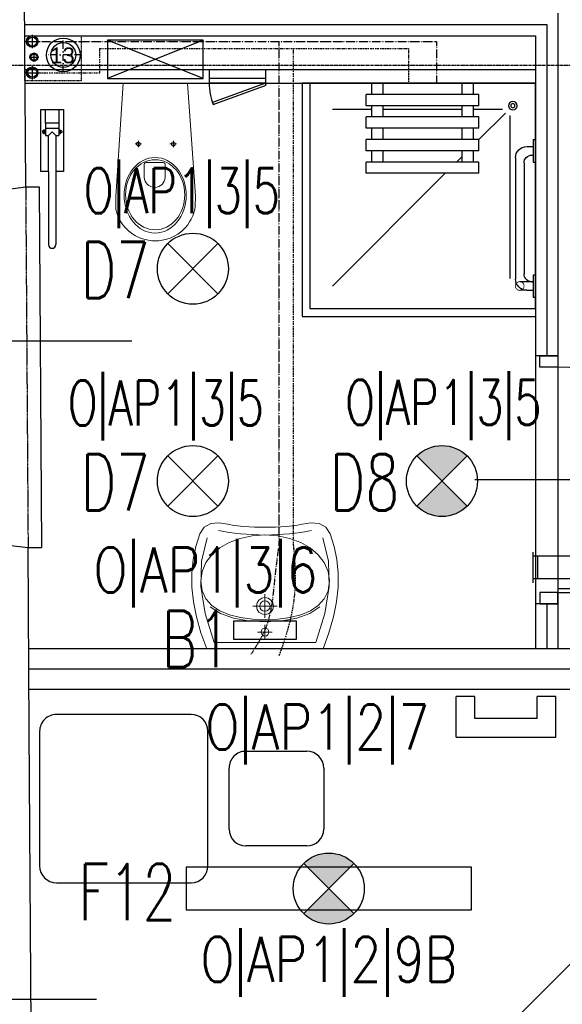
# Model space of a CAD drawing. Header units: inches. Extents: x -281236 to -70395, y 38777 to 102341.
# Tile 77 of 244: x -142740 to -142499, y 50640 to 51077. Entities that reach past the tile are written whole.
import ezdxf
from ezdxf.enums import TextEntityAlignment as Align

# ---------------------------------------------------------------- set-up
doc = ezdxf.new("R2010")
doc.units = ezdxf.units.IN
doc.header["$MEASUREMENT"] = 0
for name, pattern in [('00-inst$0$DASHDOT', [1, 0.5, -0.25, 0, -0.25]), ('CENTER', [2, 1.25, -0.25, 0.25, -0.25]), ('DASHDOT', [1, 0.5, -0.25, 0, -0.25]), ('DASHED', [0.75, 0.5, -0.25]), ('DASHED2', [0.375, 0.25, -0.125]), ('DIVIDE', [31.75, 12.7, -6.35, 0, -6.35, 0, -6.35])]:
    doc.linetypes.add(name, pattern=pattern)
doc.layers.get('0').update_dxf_attribs({"color": 101})
for name, color, linetype in [('Drz---drzwi', 5, 'Continuous'), ('E-90', 6, 'Continuous'), ('E35', 6, 'Continuous'), ('Ins-kan', 54, 'Continuous'), ('Ins-went', 141, 'Continuous'), ('Ins-wod', 152, 'Continuous'), ('Mw-cr-rury', 160, 'DIVIDE'), ('Mw-wc-rury', 160, 'DASHDOT'), ('Os-osie glowne', 8, 'CENTER'), ('piony_K_nr', 240, 'Continuous'), ('Sc-cegla pelna', 32, 'Continuous'), ('Sc-gk', 120, 'Continuous'), ('Sc-gk-hatch', 8, 'Continuous'), ('Sc-nad', 5, 'DASHED2'), ('Sc-nadproza kon', 5, 'DASHED2'), ('stelaż_wc', 64, 'Continuous'), ('W-idok', 9, 'Continuous'), ('W-otwor-strop', 126, 'Continuous'), ('Wyp-meble', 155, 'Continuous'), ('Wyp-sanitar', 131, 'Continuous')]:
    doc.layers.add(name, color=color, linetype=linetype)
doc.styles.add('ROMANS', font='romans', dxfattribs={"width": 0.85})
doc.styles.add('TYTUL2', font='ARIAL.TTF')
doc.linetypes.add('BATTING', pattern='A,0.0001,-0.1,[134,ltypeshp.shx,S=0.1,R=0,X=-0.1,Y=0],-0.2,[134,ltypeshp.shx,S=0.1,R=180,X=0.1,Y=0],-0.1', length=0.4001)

# ---------------------------------------------------------------- blocks, each defined once
blk = doc.blocks.new('_0630_stolik_wyposazenie')
for p, q in [((-7.466666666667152, 37.33333333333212), (-67.19999999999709, 37.33333333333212)), ((-74.66666666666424, 29.86666666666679), (-74.66666666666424, -29.86666666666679)), ((0, -29.86666666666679), (0, 29.86666666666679)), ((-118.5333333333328, 21), (-91.46666666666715, 21)), ((-126, -13.53333333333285), (-126, 13.53333333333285)), ((-84, 13.53333333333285), (-84, -13.53333333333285)), ((-91.46666666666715, -21), (-118.5333333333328, -21)), ((-67.19999999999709, -37.33333333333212), (-7.466666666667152, -37.33333333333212))]:
    blk.add_line(p, q)
for centre, start, end in [((-67.19999999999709, 29.86666666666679), 90, 180), ((-7.466666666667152, 29.86666666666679), 0, 90), ((-118.5333333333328, 13.53333333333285), 90, 180), ((-91.46666666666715, 13.53333333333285), 0, 90), ((-118.5333333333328, -13.53333333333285), 180, 270), ((-91.46666666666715, -13.53333333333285), 270, 0), ((-67.19999999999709, -29.86666666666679), 180, 270), ((-7.466666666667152, -29.86666666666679), 270, 0)]:
    blk.add_arc(centre, 7.466666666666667, start, end)
blk = doc.blocks.new('_0630_BRODZIK_NIEPELNOSPRAWNI')
for p, q in [((27.5145487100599, -5), (27.5145487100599, 0)), ((32.5145487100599, -5), (32.5145487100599, 0)), ((67.5145487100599, -5.000000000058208), (67.5145487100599, -5.820766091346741e-11)), ((72.5145487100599, -5.000000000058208), (72.5145487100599, -5.820766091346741e-11)), ((25.0145487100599, -10), (25.0145487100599, -5)), ((25.0145487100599, -5), (75.0145487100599, -5)), ((75.0145487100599, -10), (75.0145487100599, -5)), ((27.5145487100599, -11.55817966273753), (14.61417230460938, -11.55817966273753)), ((25.0145487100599, -10), (75.0145487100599, -10)), ((27.5145487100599, -15), (27.5145487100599, -10)), ((32.5145487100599, -15), (32.5145487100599, -10)), ((67.5145487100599, -11.55817966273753), (32.5145487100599, -11.55817966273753)), ((67.5145487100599, -15.00000000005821), (67.5145487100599, -10.00000000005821)), ((72.5145487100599, -15.00000000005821), (72.5145487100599, -10.00000000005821)), ((90.02909742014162, -11.55817966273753), (72.5145487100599, -11.55817966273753)), ((11.24549740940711, -86.65147187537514), (11.24549740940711, -14.30211374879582)), ((25.0145487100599, -25.01347514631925), (13.26359198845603, -13.26302274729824)), ((25.0145487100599, -20), (25.0145487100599, -15)), ((25.0145487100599, -15), (75.0145487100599, -15)), ((75.0145487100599, -20), (75.0145487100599, -15)), ((25.0145487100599, -20), (75.0145487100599, -20)), ((27.5145487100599, -25), (27.5145487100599, -20)), ((32.5145487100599, -25), (32.5145487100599, -20)), ((67.5145487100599, -25.00000000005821), (67.5145487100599, -20.00000000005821)), ((72.5145487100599, -25.00000000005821), (72.5145487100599, -20.00000000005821)), ((1.049999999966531, -25), (0.04999999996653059, -25)), ((1.049999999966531, -25), (1.049999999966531, -35)), ((25.0145487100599, -30), (25.0145487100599, -25)), ((25.0145487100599, -25), (75.0145487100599, -25)), ((75.0145487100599, -30), (75.0145487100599, -25)), ((3.849999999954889, -28.10000000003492), (1.049999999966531, -28.10000000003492)), ((25.0145487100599, -30), (75.0145487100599, -30)), ((27.5145487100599, -35), (27.5145487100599, -30)), ((32.50521209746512, -35), (32.50521209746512, -30)), ((32.5145487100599, -35), (32.5145487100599, -30)), ((67.5145487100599, -35.00000000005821), (67.5145487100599, -30.00000000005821)), ((72.5145487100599, -35.00000000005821), (72.5145487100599, -30.00000000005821)), ((1.549999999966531, -31.90000000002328), (1.049999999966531, -31.90000000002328)), ((8.849999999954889, -33.10000000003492), (8.849999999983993, -86.90000000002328)), ((32.5145487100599, -32.51315326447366), (32.50521209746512, -32.50381705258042)), ((35.00150217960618, -35), (32.5145487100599, -32.51315326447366)), ((1.049999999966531, -35), (0.04999999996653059, -35)), ((5.049999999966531, -35.40000000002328), (5.049999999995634, -84.60000000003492)), ((25.0145487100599, -40), (25.0145487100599, -35)), ((25.0145487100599, -35), (75.0145487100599, -35)), ((75.0145487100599, -40), (75.0145487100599, -35)), ((25.0145487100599, -40), (75.0145487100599, -40)), ((90.02909742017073, -90.02523358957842), (40.00171677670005, -40)), ((1.049999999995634, -85.00000000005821), (0.04999999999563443, -85.00000000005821)), ((1.049999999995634, -85.00000000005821), (1.049999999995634, -95.00000000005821)), ((1.049999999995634, -88.10000000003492), (6.949999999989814, -88.07500000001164)), ((1.549999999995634, -88.10000000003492), (1.049999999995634, -88.10000000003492)), ((1.049999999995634, -91.90000000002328), (6.949999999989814, -91.92500000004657)), ((3.849999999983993, -91.90000000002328), (1.049999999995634, -91.90000000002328))]:
    blk.add_line(p, q)
blk.add_lwpolyline([(0, 0), (100.0000000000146, 0), (100.0000000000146, -100), (0, -100)], close=True)
at = {"linetype": 'DASHED', "ltscale": 0.5}
blk.add_lwpolyline([(103.5000000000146, 0), (103.5000000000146, -103.5), (0, -103.5)], dxfattribs=at)
for points in [[(100.0000000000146, 0), (103.5000000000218, 0)], [(1.049999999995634, -95.00000000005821), (0.0458230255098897, -95.00048435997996)], [(0, -100), (0, -103.5)]]:
    blk.add_lwpolyline(points)
at = {"const_width": 0.35}
blk.add_lwpolyline([(6.949999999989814, -88.07500000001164, 1), (6.949999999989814, -91.92500000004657, 1)], format="xyb", close=True, dxfattribs=at)
for radius in [1.900505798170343, 0.900505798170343]:
    blk.add_circle((9.999999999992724, -10.0000000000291), radius)
for centre, radius, start, end in [((3.849999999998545, -33.10000000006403), 5, 0, 90), ((1.550000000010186, -35.40000000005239), 3.5, 0, 90), ((1.549999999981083, -84.60000000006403), 3.5, 270, 0), ((3.849999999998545, -86.90000000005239), 5, 270, 0)]:
    blk.add_arc(centre, radius, start, end)
blk = doc.blocks.new('_0630_UMYWALKA_NIEPEŁNOSPRAWNY')
at = {"lineweight": 0}
for points in [[(0, -54.0117386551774), (4.599899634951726, -54.03674748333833), (9.416254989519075, -54.29201000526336), (13.64059101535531, -54.72405907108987), (16.46227673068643, -55.27985871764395), (20.39814885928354, -56.01028897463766), (23.99252112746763, -55.5847077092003), (26.92674656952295, -53.96646405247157), (28.8839029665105, -51.11890713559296), (30.72118946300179, -45.50830589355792), (31.91600778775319, -39.68512961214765), (32.47223862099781, -33.64420405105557), (32.39333145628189, -27.38078615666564), (31.68402934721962, -20.88927050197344), (30.34691941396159, -14.16534522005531), (28.38674471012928, -7.203836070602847), (25.80695472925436, 0), (0, 0), (-25.80729967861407, 0), (-28.38717589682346, -7.203836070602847), (-30.34747995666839, -14.16534522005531), (-31.68441741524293, -20.88927050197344), (-32.39406447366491, -27.38078615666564), (-32.47279916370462, -33.64420405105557), (-31.91665456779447, -39.68512961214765), (-30.72183624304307, -45.50830589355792), (-28.88454974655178, -51.11890713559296), (-26.92726399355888, -53.96646405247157), (-23.99286607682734, -55.5847077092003), (-20.39892499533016, -56.01028897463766), (-16.46270791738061, -55.27985871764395), (-13.6410222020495, -54.72405907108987), (-9.417117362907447, -54.29201000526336), (-4.600330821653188, -54.03674748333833), (0, -54.0117386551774)], [(0, -5.72486571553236), (0.6799814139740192, -5.862845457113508), (1.236643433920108, -6.238409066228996), (1.612207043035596, -6.795071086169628), (1.750617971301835, -7.475483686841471), (1.612207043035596, -8.155896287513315), (1.236643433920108, -8.712558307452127), (0.6799814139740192, -9.088121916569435), (0, -9.226532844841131), (-0.6804126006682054, -9.088121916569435), (-1.237074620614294, -8.712558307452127), (-1.613069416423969, -8.155896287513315), (-1.751049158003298, -7.475483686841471), (-1.613069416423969, -6.795071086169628), (-1.237074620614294, -6.238409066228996), (-0.6804126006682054, -5.862845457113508), (0, -5.72486571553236)], [(0, -15.26228416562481), (1.45741102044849, -15.55764704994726), (2.65007341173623, -16.3631037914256), (3.455530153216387, -17.55576618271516), (3.75132422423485, -19.01360838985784), (3.455530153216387, -20.47145059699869), (2.65007341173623, -21.66411298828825), (1.45741102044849, -22.46913854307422), (0, -22.76493261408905), (-1.458273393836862, -22.46913854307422), (-2.650935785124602, -21.66411298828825), (-3.455961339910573, -20.47145059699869), (-3.751755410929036, -19.01360838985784), (-3.455961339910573, -17.55576618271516), (-2.650935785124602, -16.3631037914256), (-1.458273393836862, -15.55764704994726), (0, -15.26228416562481)], [(0, -16.7127961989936), (0.8938500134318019, -16.89389460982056), (1.62557383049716, -17.38803455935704), (2.119282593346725, -18.11932718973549), (2.300812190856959, -19.01360838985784), (2.119282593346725, -19.90788958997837), (1.62557383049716, -20.63918222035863), (0.8938500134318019, -21.13289098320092), (0, -21.31442058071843), (-0.8942812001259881, -21.13289098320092), (-1.626005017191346, -20.63918222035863), (-2.119713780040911, -19.90788958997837), (-2.301243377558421, -19.01360838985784), (-2.119713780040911, -18.11932718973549), (-1.626005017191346, -17.38803455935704), (-0.8942812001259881, -16.89389460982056), (0, -16.7127961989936)]]:
    blk.add_lwpolyline(points, close=True, dxfattribs=at)
for points in [[(25.67371804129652, -49.28205182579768), (28.13622524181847, -38.98402005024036), (28.45228508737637, -27.73996467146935), (26.58697145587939, -15.64647150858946), (22.50665178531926, -2.800988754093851), (0, -2.800988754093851), (-22.50729856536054, -2.800988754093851), (-26.5875751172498, -15.64647150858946), (-28.45275939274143, -27.73996467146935), (-28.13691514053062, -38.98402005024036), (-25.67414922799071, -49.28205182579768)], [(0, -10.72835609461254), (0, -4.223042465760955)], [(-3.252872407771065, -7.475483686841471), (3.252441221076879, -7.475483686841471)], [(-28.44758515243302, -30.13650030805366), (-27.85733368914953, -25.83196355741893), (-26.16923778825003, -22.21948144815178), (-23.50734986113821, -19.26197192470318), (-19.99585167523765, -16.9240776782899), (-15.75858004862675, -15.16871665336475), (-10.91980298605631, -13.9596691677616), (-5.60370225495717, -13.26114672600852), (0.06597156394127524, -13.03606727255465), (5.73521419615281, -13.26114672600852), (11.05174611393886, -13.9596691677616), (15.8905231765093, -15.16871665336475), (20.12736361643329, -16.9240776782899), (23.63894803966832, -19.26197192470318), (26.30066349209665, -22.21948144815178), (27.98875939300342, -25.83196355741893), (28.5794851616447, -30.13650030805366)], [(-24.25731287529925, -18.74152958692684), (-19.75102387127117, -15.71287425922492), (-14.00796207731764, -13.62765541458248), (-7.309045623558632, -12.42335098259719), (0.06597156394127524, -12.03571414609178), (7.440557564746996, -12.42335098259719), (14.13947401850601, -13.62765541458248), (19.88244957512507, -15.71287425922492), (24.38878169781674, -18.74152958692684)], [(-0.0004311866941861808, -24.2645999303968), (-0.0004311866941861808, -13.76261684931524)], [(5.341109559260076, -19.01360838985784), (-5.341540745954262, -19.01360838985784)], [(-28.44758515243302, -30.13650030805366), (-27.86082630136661, -34.41559704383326), (-26.18187155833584, -38.32602915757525), (-23.53291923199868, -41.80570576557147), (-20.03616763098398, -44.79253598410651), (-15.81377194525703, -47.22356655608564), (-10.98793048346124, -49.03713778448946), (-5.681315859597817, -50.17115878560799), (-0.01509153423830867, -50.56310748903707), (5.658031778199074, -50.17115878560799), (10.98361861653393, -49.03713778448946), (15.83490009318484, -47.22356655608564), (20.08683206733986, -44.79253598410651), (23.6135080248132, -41.80570576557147), (26.28815907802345, -38.32602915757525), (27.98530989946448, -34.41559704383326), (28.5794851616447, -30.13650030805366)], [(20.64392527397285, -52.50560353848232), (15.93666015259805, -51.6337440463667), (10.85555616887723, -51.0779443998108), (5.511428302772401, -50.7403252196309), (0.01509153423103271, -50.52343831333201), (-5.481245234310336, -50.7403252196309), (-10.82537310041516, -51.0779443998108), (-15.90647708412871, -51.6337440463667), (-20.61369908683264, -52.50560353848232)]]:
    blk.add_lwpolyline(points, dxfattribs=at)
at = {"lineweight": 0, "const_width": 0.2824945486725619}
for points in [[(-0.1276312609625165, -20.35201188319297), (-0.1276312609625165, -20.35201188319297)], [(-0.07459529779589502, -21.39332774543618), (-0.07459529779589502, -21.39332774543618)]]:
    blk.add_lwpolyline(points, dxfattribs=at)
blk = doc.blocks.new('_0630_DRZWI_100')
at = {"ltscale": 25}
for p, q in [((-4, -5), (-4, 0)), ((-4, 0), (-4, -5)), ((4, 0), (-4, 0)), ((4, -5), (4, 0)), ((4, -5), (4, 0)), ((-4, -105), (-4, -5)), ((-4, -5), (4, -5)), ((-15.69999999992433, -55), (32.89999999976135, -55)), ((-4, -105), (4, -105)), ((-4, -110), (-4, -105)), ((4, -105), (4, -110)), ((4, -105), (4, -110)), ((4, -110), (-4, -110))]:
    blk.add_line(p, q, dxfattribs=at)
at = {"ltscale": 7}
for p, q in [((-4, -5), (-104, -4.999999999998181)), ((-4, -6.799999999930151), (-103.9837986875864, -6.799999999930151))]:
    blk.add_line(p, q, dxfattribs=at)
blk.add_arc((-4, -5), 100, 180, 270)
blk = doc.blocks.new('_gslkflhklgj')
at = {"linetype": '00-inst$0$DASHDOT', "ltscale": 5}
for p, q in [((2.764863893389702e-10, -7.499999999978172), (-2.983142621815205e-10, 7.500000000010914)), ((7.499999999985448, 3.074092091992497e-10), (-7.500000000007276, -2.801243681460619e-10))]:
    blk.add_line(p, q, dxfattribs=at)
for centre, radius in [((-1.455191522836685e-11, 1.637090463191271e-11), 7.5), ((0, 0), 5.5)]:
    blk.add_circle(centre, radius)
blk = doc.blocks.new('_0630_WC_NIEPEŁNOSPRAWNY')
at = {"lineweight": 0}
for p, q in [((-14.26044946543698, 0), (-17.49471912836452, -45.69999999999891)), ((-14.26044946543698, 0), (14.26044946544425, 0)), ((14.26044946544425, 0), (17.1525273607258, -45.70464459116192)), ((-8.009799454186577, -26.98395776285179), (-8.009799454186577, -25.53926559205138)), ((7.490200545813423, -26.98395776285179), (7.490200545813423, -25.53926559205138)), ((-8.009799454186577, -26.98395776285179), (-9.420152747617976, -26.98395776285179)), ((-8.009799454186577, -26.98395776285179), (-6.526574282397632, -26.98395776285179)), ((-8.009799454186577, -26.98395776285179), (-8.009799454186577, -28.40553939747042)), ((7.490200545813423, -26.98395776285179), (6.079847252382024, -26.98395776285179)), ((7.490200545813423, -26.98395776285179), (8.973425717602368, -26.98395776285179)), ((7.490200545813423, -26.98395776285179), (7.490200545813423, -28.40553939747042)), ((-4.440070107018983, -36.51248908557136), (-4.440070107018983, -41.76659104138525)), ((-3.49908735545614, -35.21439024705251), (4.000928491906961, -35.21439024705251)), ((4.941911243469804, -36.51248908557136), (4.941911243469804, -41.76659104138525)), ((-17.49471912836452, -45.69999999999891), (-17.82067442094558, -50.14040847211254)), ((17.1525273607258, -45.70464459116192), (17.52067442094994, -50.14040847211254)), ((-17.82067442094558, -50.14040847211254), (-17.76542065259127, -54.69174354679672)), ((17.52067442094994, -50.14040847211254), (17.46542065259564, -54.69174354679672)), ((-17.76542065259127, -54.69174354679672), (-17.50824460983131, -56.08355764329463)), ((-17.50824460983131, -56.08355764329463), (-17.11556934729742, -57.5270070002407)), ((17.50824460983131, -56.08355764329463), (17.1155693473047, -57.5270070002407)), ((17.46542065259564, -54.69174354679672), (17.50824460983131, -56.08355764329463)), ((-17.11556934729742, -57.5270070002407), (-16.60128430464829, -58.93290689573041)), ((-16.60128430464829, -58.93290689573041), (-15.96901805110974, -60.29133791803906)), ((-15.96901805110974, -60.29133791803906), (-15.22323157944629, -61.59271557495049)), ((15.96901805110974, -60.29133791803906), (15.22323157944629, -61.59271557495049)), ((16.60128430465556, -58.93290689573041), (15.96901805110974, -60.29133791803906)), ((17.1155693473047, -57.5270070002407), (16.60128430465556, -58.93290689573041)), ((-15.22323157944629, -61.59271557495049), (-14.36918683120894, -62.82785791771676)), ((-14.36918683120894, -62.82785791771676), (-13.41290957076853, -63.98805032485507)), ((-13.41290957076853, -63.98805032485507), (-11.77135984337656, -65.59644362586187)), ((13.41290957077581, -63.98805032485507), (11.77135984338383, -65.59644362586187)), ((14.36918683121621, -62.82785791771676), (13.41290957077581, -63.98805032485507)), ((15.22323157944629, -61.59271557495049), (14.36918683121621, -62.82785791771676)), ((-11.77135984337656, -65.59644362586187), (-10.00146959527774, -66.94005631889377)), ((-10.00146959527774, -66.94005631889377), (-8.710203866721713, -67.72472016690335)), ((-8.710203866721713, -67.72472016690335), (-6.538240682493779, -68.77378328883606)), ((-6.538240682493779, -68.77378328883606), (-5.069820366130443, -69.2455219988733)), ((-5.069820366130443, -69.2455219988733), (-3.019381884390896, -69.72479742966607)), ((-3.019381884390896, -69.72479742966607), (-1.515462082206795, -69.92252014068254)), ((3.019381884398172, -69.72479742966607), (1.515462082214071, -69.92252014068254)), ((5.069820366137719, -69.2455219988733), (3.019381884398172, -69.72479742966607)), ((6.538240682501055, -68.77378328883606), (5.069820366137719, -69.2455219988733)), ((8.710203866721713, -67.72472016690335), (6.538240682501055, -68.77378328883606)), ((10.00146959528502, -66.94005631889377), (8.710203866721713, -67.72472016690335)), ((11.77135984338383, -65.59644362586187), (10.00146959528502, -66.94005631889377)), ((-1.515462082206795, -69.92252014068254), (0, -69.99537917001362)), ((1.515462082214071, -69.92252014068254), (0, -69.99537917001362))]:
    blk.add_line(p, q, dxfattribs=at)
for centre, radius, start, end in [((-3.244368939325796, -36.38913916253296), 1.202046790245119, 102.2339496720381, 185.8898644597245), ((3.746210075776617, -36.38913916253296), 1.20204679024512, 354.1101355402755, 77.7660503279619), ((0.2509205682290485, -41.5369819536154), 4.696606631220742, 182.8022099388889, 357.197790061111)]:
    blk.add_arc(centre, radius, start, end, dxfattribs=at)
for centre, major_axis, ratio, start_param in [((-8.009799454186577, -26.98395776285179), (0.5985531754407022, 0.5985531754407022), 0.999999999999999, 5.497787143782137), ((7.490200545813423, -26.98395776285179), (0.598553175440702, 0.5985531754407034), 0.9999999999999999, 5.497787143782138)]:
    blk.add_ellipse(centre, major_axis=major_axis, ratio=ratio, start_param=start_param, end_param=11.78097245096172, dxfattribs=at)
for centre, major_axis, ratio in [((0.05375849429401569, -49.75009780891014), (0, -16.75), 0.8235294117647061), ((0.05375849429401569, -49.50009780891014), (0, -15.54479430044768), 0.845174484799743)]:
    blk.add_ellipse(centre, major_axis=major_axis, ratio=ratio, dxfattribs=at)
blk = doc.blocks.new('rewizja')
at = {"layer": 'Wyp-meble'}
for p, q in [((-25.0000000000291, 5.999999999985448), (-25, -2.91038304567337e-11)), ((-25.0000000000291, 6), (-5.820766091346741e-11, 6)), ((-2.91038304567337e-11, 5.999999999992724), (0, 0)), ((-25, 3.999999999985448), (-25, 1.999999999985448)), ((0, 1.999999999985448), (-25, 1.999999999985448)), ((0, -1.455191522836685e-11), (-25, -1.455191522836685e-11))]:
    blk.add_line(p, q, dxfattribs=at)
blk.add_lwpolyline([(-23.15029537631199, -9.490196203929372), (0.3420201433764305, -0.9396926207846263), (0, 0), (-23.49231551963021, -8.550503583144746)], close=True, dxfattribs=at)
blk.add_arc((-2.91038304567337e-11, -1.455191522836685e-11), 25, 180, 202.2924427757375, dxfattribs=at)
blk = doc.blocks.new('pion_woda')
at = {"layer": 'Ins-wod'}
for p, q in [((3, 0), (-3, 0)), ((0, 3), (0, -3))]:
    blk.add_line(p, q, dxfattribs=at)
for centre, radius in [((0, 0.02268880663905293), 2.550088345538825), ((0, 0), 2)]:
    blk.add_circle(centre, radius, dxfattribs=at)
blk = doc.blocks.new('pion_mały')
at = {"layer": 'Ins-wod'}
for p, q in [((0, 2.084117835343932), (0, -2.115882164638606)), ((2.100000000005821, -0.01588216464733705), (-2.099999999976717, -0.01588216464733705))]:
    blk.add_line(p, q, dxfattribs=at)
for centre, radius in [((0, 0), 1.785061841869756), ((0, -0.01588216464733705), 1.399999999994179)]:
    blk.add_circle(centre, radius, dxfattribs=at)
blk = doc.blocks.new('piony_W')
for name, p in [('pion_woda', (-6.910155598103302, 0.7582196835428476)), ('pion_mały', (0, 0.01588216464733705)), ('pion_woda', (6.910155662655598, 0.7582196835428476))]:
    blk.add_blockref(name, p)
blk = doc.blocks.new('barierka_stojąca')
at = {"layer": 'Wyp-sanitar'}
for p, q in [((0, -27.40622834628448), (0, 0)), ((0, 0), (9.973803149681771, 0)), ((1.994850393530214, -5.984401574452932), (1.994850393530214, 0)), ((1.994850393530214, 0), (7.978952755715, 0)), ((7.978952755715, 0), (7.978952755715, -5.984401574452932)), ((9.973803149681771, 0), (9.973803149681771, -27.40622834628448)), ((7.978952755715, -5.984401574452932), (1.994850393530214, -5.984401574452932)), ((1.994850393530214, -6.001755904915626), (1.994850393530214, -11.47001574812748)), ((2.026118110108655, -8.162370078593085), (7.981795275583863, -8.162370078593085)), ((7.979102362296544, -6.001755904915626), (7.97910236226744, -11.45945338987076)), ((0.6539291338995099, -9.743559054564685), (0.6512362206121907, -9.79906299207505)), ((0.6512362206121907, -9.79906299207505), (0.6539291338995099, -9.854118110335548)), ((0.6621574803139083, -9.689700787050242), (0.6539291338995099, -9.743559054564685)), ((0.6539291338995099, -9.854118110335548), (0.6621574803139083, -9.907976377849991)), ((0.6754724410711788, -9.63763779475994), (0.6621574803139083, -9.689700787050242)), ((0.6621574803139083, -9.907976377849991), (0.6754724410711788, -9.959740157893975)), ((0.6938740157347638, -9.587968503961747), (0.6754724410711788, -9.63763779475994)), ((0.6754724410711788, -9.959740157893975), (0.6938740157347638, -10.00970866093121)), ((0.7166141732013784, -9.540393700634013), (0.6938740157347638, -9.587968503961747)), ((0.6938740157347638, -10.00970866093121), (0.7166141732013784, -10.05698425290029)), ((0.743842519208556, -9.49581102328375), (0.7166141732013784, -9.540393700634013)), ((0.7166141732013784, -10.05698425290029), (0.743842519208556, -10.10186614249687)), ((0.7751102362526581, -9.453921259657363), (0.743842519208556, -9.49581102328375)), ((0.743842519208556, -10.10186614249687), (0.7751102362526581, -10.14360629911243)), ((0.8104173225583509, -9.415622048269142), (0.7751102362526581, -9.453921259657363)), ((0.7751102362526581, -10.14360629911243), (0.8104173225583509, -10.18235433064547)), ((0.8487165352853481, -9.380314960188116), (0.8104173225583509, -9.415622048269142)), ((0.8104173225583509, -10.18235433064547), (0.8487165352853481, -10.21721259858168)), ((0.8906062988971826, -9.349047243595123), (0.8487165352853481, -9.380314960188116)), ((0.8487165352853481, -10.21721259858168), (0.8906062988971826, -10.24848031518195)), ((0.9351889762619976, -9.321818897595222), (0.8906062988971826, -9.349047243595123)), ((0.8906062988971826, -10.24848031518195), (0.9351889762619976, -10.27570866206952)), ((0.9827637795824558, -9.299078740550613), (0.9351889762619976, -9.321818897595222)), ((0.9351889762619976, -10.27570866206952), (0.9827637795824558, -10.29874803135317)), ((1.032433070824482, -9.280677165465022), (0.9827637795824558, -9.299078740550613)), ((0.9827637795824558, -10.29874803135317), (1.032433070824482, -10.3170000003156)), ((1.084496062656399, -9.267362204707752), (1.032433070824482, -9.280677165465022)), ((1.032433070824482, -10.3170000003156), (1.084496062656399, -10.33046456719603)), ((1.138354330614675, -9.259133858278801), (1.084496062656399, -9.267362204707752)), ((1.084496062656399, -10.33046456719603), (1.138354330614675, -10.33869291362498)), ((1.193858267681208, -9.256440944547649), (1.138354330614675, -9.259133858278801)), ((1.193858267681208, -9.256440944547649), (1.193858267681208, -9.256440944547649)), ((1.215850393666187, -9.051031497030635), (1.215850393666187, -10.54709448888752)), ((1.714338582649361, -9.051031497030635), (1.215850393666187, -9.051031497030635)), ((1.215850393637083, -9.40514960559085), (1.714338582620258, -9.40514960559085)), ((1.215850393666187, -10.19282677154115), (1.714338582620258, -10.19282677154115)), ((1.215850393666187, -10.54709448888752), (1.714338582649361, -10.54709448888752)), ((1.714338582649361, -10.54709448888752), (1.714338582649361, -9.051031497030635)), ((1.994850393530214, -11.47001574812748), (3.339062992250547, -11.47001574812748)), ((3.339062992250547, -11.47001574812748), (5.039338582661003, -9.84140157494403)), ((3.339062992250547, -27.40622834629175), (3.339062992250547, -11.47001574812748)), ((5.039338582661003, -9.84140157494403), (6.632196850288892, -11.45945338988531)), ((6.632196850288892, -11.45945338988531), (6.632196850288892, -27.40652755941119)), ((6.632196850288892, -11.45945338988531), (7.97910236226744, -11.45945338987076)), ((8.261858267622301, -9.051031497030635), (8.261858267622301, -10.54709448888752)), ((8.760346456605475, -9.051031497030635), (8.261858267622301, -9.051031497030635)), ((8.760346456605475, -9.405149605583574), (8.261858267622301, -9.40514960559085)), ((8.760346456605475, -10.19282677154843), (8.261858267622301, -10.19282677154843)), ((8.261858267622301, -10.54709448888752), (8.760346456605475, -10.54709448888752)), ((8.760346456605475, -10.54709448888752), (8.760346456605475, -9.051031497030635)), ((8.782338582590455, -9.256440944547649), (8.782338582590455, -9.256440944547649)), ((8.782338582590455, -9.256440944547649), (8.83739370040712, -9.259133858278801)), ((8.83739370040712, -9.259133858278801), (8.891251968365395, -9.267362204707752)), ((8.891251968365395, -10.33046456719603), (8.83739370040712, -10.33869291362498)), ((8.891251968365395, -9.267362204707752), (8.943015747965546, -9.280677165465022)), ((8.943015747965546, -10.3170000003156), (8.891251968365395, -10.33046456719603)), ((8.943015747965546, -9.280677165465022), (8.992984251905, -9.299078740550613)), ((8.992984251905, -10.29874803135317), (8.943015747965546, -10.3170000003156)), ((8.992984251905, -9.299078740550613), (9.040259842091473, -9.321818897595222)), ((9.040259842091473, -10.27570866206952), (8.992984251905, -10.29874803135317)), ((9.040259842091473, -9.321818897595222), (9.085141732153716, -9.349047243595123)), ((9.085141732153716, -10.24848031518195), (9.040259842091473, -10.27570866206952)), ((9.085141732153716, -9.349047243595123), (9.126881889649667, -9.380314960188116)), ((9.126881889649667, -10.21721259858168), (9.085141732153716, -10.24848031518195)), ((9.126881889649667, -9.380314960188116), (9.165629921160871, -9.415622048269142)), ((9.165629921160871, -10.18235433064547), (9.126881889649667, -10.21721259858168)), ((9.165629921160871, -9.415622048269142), (9.200488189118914, -9.453921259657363)), ((9.200488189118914, -10.14360629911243), (9.165629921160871, -10.18235433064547)), ((9.200488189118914, -9.453921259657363), (9.231755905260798, -9.49581102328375)), ((9.231755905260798, -10.10186614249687), (9.200488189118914, -10.14360629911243)), ((9.231755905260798, -9.49581102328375), (9.258984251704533, -9.540393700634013)), ((9.258984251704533, -10.05698425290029), (9.231755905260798, -10.10186614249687)), ((9.258984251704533, -9.540393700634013), (9.282023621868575, -9.587968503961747)), ((9.282023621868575, -10.00970866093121), (9.258984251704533, -10.05698425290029)), ((9.282023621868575, -9.587968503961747), (9.300275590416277, -9.63763779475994)), ((9.300275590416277, -9.959740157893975), (9.282023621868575, -10.00970866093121)), ((9.300275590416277, -9.63763779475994), (9.31374015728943, -9.689700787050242)), ((9.31374015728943, -9.907976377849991), (9.300275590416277, -9.959740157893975)), ((9.31374015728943, -9.689700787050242), (9.321968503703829, -9.743559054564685)), ((9.321968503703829, -9.854118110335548), (9.31374015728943, -9.907976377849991)), ((9.321968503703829, -9.743559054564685), (9.324960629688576, -9.79906299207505)), ((9.324960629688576, -9.79906299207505), (9.321968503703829, -9.854118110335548)), ((3.339062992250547, -27.40622834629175), (0, -27.40622834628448)), ((3.339062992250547, -27.40622834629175), (3.339062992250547, -59.86690551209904)), ((9.973803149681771, -27.40622834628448), (6.64177165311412, -27.40622834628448)), ((6.64177165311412, -27.40622834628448), (6.64177165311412, -59.86690551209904))]:
    blk.add_line(p, q, dxfattribs=at)
blk.add_arc((4.990417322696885, -59.86690551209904), 1.651354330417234, 180, 0, dxfattribs=at)

msp = doc.modelspace()

# ---------------------------------------------------------------- hatches: boundary and pattern name
at = {"layer": 'E35'}
h = msp.add_hatch(color=256, dxfattribs=at)
edge = h.paths.add_edge_path()
edge.add_line((-142552.847063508, 50872.17329770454), (-142541.7101317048, 50861.03636590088))
edge.add_ellipse((-142552.8470635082, 50872.17329770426), major_axis=(-11.1369318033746, 11.13693180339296), ratio=1, start_angle=90.00000000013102, end_angle=180.0000000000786, ccw=False)
edge.add_line((-142563.9839953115, 50861.03636590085), (-142552.847063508, 50872.17329770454))
edge = h.paths.add_edge_path()
edge.add_line((-142541.7101317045, 50883.31022950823), (-142552.847063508, 50872.17329770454))
edge.add_line((-142552.847063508, 50872.17329770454), (-142563.9839953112, 50883.3102295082))
edge.add_ellipse((-142552.8470635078, 50872.17329770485), major_axis=(-11.13693180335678, 11.13693180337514), ratio=1, start_angle=-89.99999999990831, end_angle=1.1789325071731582e-10, ccw=False)
h = msp.add_hatch(color=256, dxfattribs=at)
edge = h.paths.add_edge_path()
edge.add_line((-142603.0436234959, 50691.40610855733), (-142614.1805552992, 50702.54304036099))
edge.add_ellipse((-142603.0436234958, 50691.40610855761), major_axis=(11.1369318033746, -11.13693180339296), ratio=1, start_angle=90.00000000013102, end_angle=180.0000000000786, ccw=False)
edge.add_line((-142591.9066916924, 50702.54304036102), (-142603.0436234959, 50691.40610855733))
edge = h.paths.add_edge_path()
edge.add_line((-142614.1805552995, 50680.26917675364), (-142603.043623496, 50691.40610855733))
edge.add_line((-142603.0436234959, 50691.40610855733), (-142591.9066916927, 50680.26917675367))
edge.add_ellipse((-142603.0436234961, 50691.40610855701), major_axis=(11.13693180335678, -11.13693180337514), ratio=1, start_angle=-89.99999999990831, end_angle=1.1789325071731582e-10, ccw=False)

# ---------------------------------------------------------------- linework, layer by layer
for p, q in [((-142086.5034193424, 51067.37518938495), (-143223.5092281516, 49930.36938057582)), ((-142674.4717594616, 50955.23552600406), (-142652.197895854, 50977.50938961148)), ((-142674.4717594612, 50977.50938961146), (-142652.1978958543, 50955.23552600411)), ((-142859.9651300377, 50934.45371139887), (-142690.3793057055, 50934.45371139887)), ((-142674.4717594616, 50861.03636590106), (-142652.1978958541, 50883.31022950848)), ((-142674.4717594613, 50883.31022950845), (-142652.1978958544, 50861.03636590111)), ((-142563.9839953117, 50861.03636590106), (-142541.7101317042, 50883.31022950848)), ((-142563.9839953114, 50883.31022950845), (-142541.7101317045, 50861.03636590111)), ((-142546.5952206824, 50758.62708136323), (-142546.5952206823, 50776.52699480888)), ((-142538.3205787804, 50776.52699480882), (-142546.5952206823, 50776.52699480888)), ((-142538.3205787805, 50766.9017232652), (-142538.3205787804, 50776.52699480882)), ((-142510.6222629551, 50766.9017232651), (-142510.6222629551, 50776.52699480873)), ((-142502.3476210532, 50776.52699480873), (-142510.6222629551, 50776.52699480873)), ((-142502.3476210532, 50758.62708136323), (-142502.3476210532, 50776.52699480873)), ((-142510.6222629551, 50766.9017232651), (-142538.3205787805, 50766.9017232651)), ((-142546.5952206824, 50758.62708136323), (-142502.3476210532, 50758.62708136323)), ((-142591.9066916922, 50702.54304036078), (-142614.1805552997, 50680.26917675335)), ((-142591.9066916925, 50680.26917675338), (-142614.1805552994, 50702.54304036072)), ((-142859.9651300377, 50642.38163204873), (-142705.998364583, 50642.38163204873))]:
    msp.add_line(p, q, dxfattribs=at)
for points in [[(-142617.496418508, 50810.19676774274), (-142617.496418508, 50801.92212584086), (-142645.1947343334, 50801.92212584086), (-142645.1947343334, 50810.19676774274)], [(-142666.3436234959, 50681.90610855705), (-142539.7436234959, 50681.90610855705), (-142539.7436234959, 50700.90610855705), (-142666.3436234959, 50700.90610855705)]]:
    msp.add_lwpolyline(points, close=True, dxfattribs=at)
for centre in [(-142663.3348276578, 50966.37245780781), (-142663.3348276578, 50872.17329770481), (-142552.847063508, 50872.17329770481), (-142603.0436234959, 50691.40610855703)]:
    msp.add_circle(centre, 15.74999999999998, dxfattribs=at)
at = {"layer": 'Ins-went'}
for p, q in [((-142512.4109289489, 50827.08846042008), (-142512.4109289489, 50840.58846041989)), ((-142510.410928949, 50838.83846041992), (-142512.4109289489, 50838.83846041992)), ((-142116.713095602, 50838.83846042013), (-142510.410928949, 50838.83846042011)), ((-142510.410928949, 50838.83846041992), (-142510.410928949, 50828.83846042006)), ((-142510.410928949, 50828.83846042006), (-142512.4109289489, 50828.83846042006)), ((-142116.713095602, 50828.83846041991), (-142510.410928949, 50828.83846041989))]:
    msp.add_line(p, q, dxfattribs=at)
at = {"layer": 'Mw-cr-rury', "ltscale": 0.03}
for p, q in [((-142732.5484015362, 51067.14632003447), (-142555.2056116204, 51067.14632003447)), ((-142625.2696620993, 51067.14632003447), (-142625.2696620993, 50843.60289076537)), ((-142555.2056116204, 51067.14632003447), (-142555.2056116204, 51048.69908337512))]:
    msp.add_line(p, q, dxfattribs=at)
msp.add_spline([(-142625.2696620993, 50843.60289076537), (-142627.0423881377, 50828.91806300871), (-142631.3957218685, 50806.07526917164), (-142637.6531689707, 50795.19767555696)], degree=3, dxfattribs=at)
at = {"layer": 'Mw-wc-rury'}
for p, q in [((-142704.5749559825, 51053.32600877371), (-142704.5749559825, 51064.07448604)), ((-142704.5749559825, 51064.07448604), (-142567.6708594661, 51064.07448604)), ((-142618.7203545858, 50843.60289076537), (-142618.7203545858, 51064.07448604)), ((-142567.6708594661, 51064.07448604), (-142567.6708594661, 51048.69908337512)), ((-142732.5484015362, 51053.32600877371), (-142704.5749559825, 51053.32600877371))]:
    msp.add_line(p, q, dxfattribs=at)
msp.add_spline([(-142618.7203545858, 50843.60289076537), (-142618.0639193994, 50824.83892721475), (-142622.1449503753, 50803.35594714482), (-142625.1377732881, 50794.6538722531)], degree=3, dxfattribs=at)
at = {"layer": 'Os-osie glowne'}
msp.add_lwpolyline([(-143318.4675761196, 51056.69511477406), (-138010.8801488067, 51056.69511477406)], dxfattribs=at)
at = {"layer": 'Sc-cegla pelna'}
for p, q in [((-142737.475617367, 51002.63045023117), (-142738.9391197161, 51221.6990833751)), ((-142735.8660595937, 50761.6990833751), (-142736.4075897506, 50842.75961010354)), ((-142734.6769189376, 50583.6990833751), (-142735.8660596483, 50761.6990833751))]:
    msp.add_line(p, q, dxfattribs=at)
for points in [[(-142794.4399292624, 50997.23280937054), (-142762.0704826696, 50997.49510621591), (-142762.0866885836, 50999.49504055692), (-142737.475617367, 51002.63045023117)], [(-142793.4379130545, 50847.23600434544), (-142760.8550391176, 50847.50003064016), (-142760.8388332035, 50845.50009629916), (-142736.4075897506, 50842.75961010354)]]:
    msp.add_lwpolyline(points, dxfattribs=at)
at = {"layer": 'Sc-gk'}
for p, q in [((-142501.410928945, 51079.6990833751), (-142501.410928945, 50927.6990833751)), ((-142737.9236737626, 51069.6990833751), (-142511.410928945, 51069.69908337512)), ((-142511.410928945, 51069.69908337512), (-142511.410928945, 50927.6990833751)), ((-142737.7499790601, 51054.6990833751), (-142511.410928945, 51054.69908337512)), ((-142737.7499790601, 51048.6990833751), (-142511.410928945, 51048.69908337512)), ((-142501.4109289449, 50927.6990833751), (-142511.4109289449, 50927.6990833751)), ((-142501.410928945, 50817.6990833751), (-142511.410928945, 50817.6990833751)), ((-142511.410928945, 50817.69908337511), (-142511.410928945, 50797.6990833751)), ((-142501.410928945, 50817.6990833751), (-142501.410928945, 50797.6990833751)), ((-142239.0954695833, 50797.6990833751), (-142736.1065599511, 50797.69908337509)), ((-142238.9752194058, 50779.6990833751), (-142735.9863097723, 50779.6990833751))]:
    msp.add_line(p, q, dxfattribs=at)
at = {"layer": 'Sc-gk-hatch', "linetype": 'BATTING', "ltscale": 0.22}
for p, q in [((-142737.9236737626, 51074.6990833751), (-142506.410928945, 51074.6990833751)), ((-142506.410928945, 51074.6990833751), (-142506.410928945, 50927.6990833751)), ((-142506.410928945, 50817.69908337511), (-142506.410928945, 50797.6990833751))]:
    msp.add_line(p, q, dxfattribs=at)
at = {"layer": 'Sc-gk-hatch', "linetype": 'BATTING', "ltscale": 0.3}
msp.add_line((-142239.0821188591, 50788.6990833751), (-142736.0295639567, 50788.69908337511), dxfattribs=at)
at = {"layer": 'Sc-nad'}
msp.add_line((-142511.410928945, 50927.6990833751), (-142511.4109289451, 50817.6990833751), dxfattribs=at)
at = {"layer": 'Sc-nadproza kon', "linetype": 'DASHDOT', "ltscale": 0.5}
msp.add_line((-142737.475617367, 51002.63045023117), (-142736.4075897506, 50842.75961010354), dxfattribs=at)
at = {"layer": 'stelaż_wc', "ltscale": 5}
for p, q in [((-142658.7499790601, 51050.6990833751), (-142701.2499790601, 51067.6990833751)), ((-142658.7499790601, 51067.6990833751), (-142701.2499790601, 51050.6990833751))]:
    msp.add_line(p, q, dxfattribs=at)
msp.add_lwpolyline([(-142701.2499790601, 51050.6990833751), (-142658.7499790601, 51050.6990833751), (-142658.7499790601, 51067.6990833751), (-142701.2499790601, 51067.6990833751)], close=True, dxfattribs=at)
at = {"layer": 'W-idok'}
msp.add_line((-142731.4755435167, 51002.670974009), (-142730.4066318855, 50842.66780753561), dxfattribs=at)
for points in [[(-142737.475617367, 51002.63045023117), (-142731.4755376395, 51002.6705341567)], [(-142736.4067268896, 50842.63045023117), (-142730.4066318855, 50842.66780753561)]]:
    msp.add_lwpolyline(points, dxfattribs=at)
at = {"layer": 'W-otwor-strop', "linetype": 'DASHED2', "ltscale": 0.3}
msp.add_lwpolyline([(-142737.9236737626, 51049.6990833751), (-142737.9236737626, 51069.6990833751), (-142712.9236737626, 51069.6990833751), (-142712.9236737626, 51049.6990833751)], close=True, dxfattribs=at)

# ---------------------------------------------------------------- block references
at = {"rotation": 90}
msp.add_blockref('piony_W', (-142733.7901818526, 51060.23616437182), dxfattribs=at)
for name, p in [('rewizja', (-142631.1389774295, 51048.6990833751)), ('barierka_stojąca', (-142730.7256626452, 51036.9446689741))]:
    msp.add_blockref(name, p)
at = {"layer": 'Drz---drzwi', "rotation": 180}
msp.add_blockref('_0630_DRZWI_100', (-142505.410928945, 50817.6990833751), dxfattribs=at)
at = {"layer": 'Ins-kan'}
msp.add_blockref('_gslkflhklgj', (-142720.7965060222, 51061.2098590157), dxfattribs=at)
at = {"layer": 'Wyp-meble', "rotation": 180}
msp.add_blockref('_0630_stolik_wyposazenie', (-142731.2894103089, 50731.30243981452), dxfattribs=at)
at = {"layer": 'Wyp-sanitar', "xscale": -1}
for name, p in [('_0630_WC_NIEPEŁNOSPRAWNY', (-142679.9999790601, 51048.6990833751)), ('_0630_BRODZIK_NIEPELNOSPRAWNI', (-142511.410928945, 51048.69908337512))]:
    msp.add_blockref(name, p, dxfattribs=at)
at = {"layer": 'Wyp-sanitar', "xscale": -1, "rotation": 180}
msp.add_blockref('_0630_UMYWALKA_NIEPEŁNOSPRAWNY', (-142631.3455764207, 50797.6990833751), dxfattribs=at)

# ---------------------------------------------------------------- texts
at = {"layer": 'E-90', "style": 'ROMANS'}
for s, rotation, width, p in [('O|AP1|3|5', 3.335053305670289e-09, 0.7, (-142668.2741580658, 50999.52980783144)), ('O|AP1|3|5', 3.335053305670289e-09, 0.7, (-142675.3111198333, 50905.33064772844)), ('O|AP1|3|5', 3.335053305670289e-09, 0.7, (-142552.2389153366, 50905.61593561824)), ('O|AP1|3|6', 3.335053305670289e-09, 0.8, (-142657.7052581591, 50831.32104530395)), ('O|AP1|2|7', 359.9999999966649, 0.8, (-142608.0989000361, 50761.60938885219)), ('O|AP1|2|9B', 359.9999999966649, 0.8, (-142603.0436234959, 50658.53555622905))]:
    msp.add_text(s, height=20, rotation=rotation, dxfattribs=dict(at, width=width)).set_placement(p, align=Align.MIDDLE)
at = {"layer": 'E35', "style": 'ROMANS', "width": 0.7}
for s, p in [('D7', (-142697.6980586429, 50965.80484272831)), ('D7', (-142697.698058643, 50871.60568262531)), ('D8', (-142587.2102944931, 50871.60568262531)), ('B1', (-142661.7317758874, 50802.16018659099)), ('F12', (-142692.4095400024, 50689.81196781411))]:
    msp.add_text(s, height=25, dxfattribs=at).set_placement(p, align=Align.MIDDLE)
at = {"layer": 'piony_K_nr', "style": 'TYTUL2'}
msp.add_text('13', height=7, dxfattribs=at).set_placement((-142726.5634830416, 51057.51975675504, -76.70000000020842))

doc.saveas('drawing.dxf')
